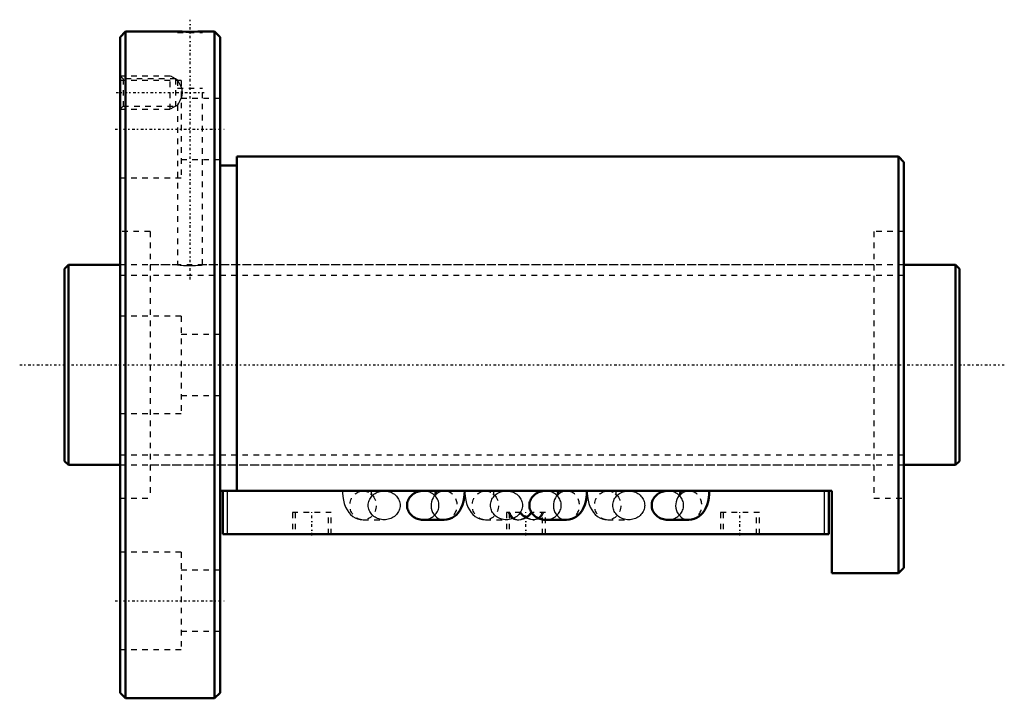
# Model space of a CAD drawing. Header units: millimetres. Extents: x -8 to 169, y -60 to 62.
import ezdxf

# ---------------------------------------------------------------- set-up
doc = ezdxf.new("R2010")
doc.units = ezdxf.units.MM
doc.linetypes.add('Center', pattern=[1.5, 0.45, -0.5, 0.05, -0.5])
doc.linetypes.add('Dashed', pattern=[2, 1, -1])
for name, color, linetype, lineweight in [('2d ConnectionPoints', 7, 'Continuous', 50), ('AM_0', 7, 'Continuous', 50), ('AM_4', 3, 'Continuous', 25), ('AM_5', 3, 'Continuous', 25), ('AM_7', 7, 'Center', 25), ('AM_9', 6, 'Dashed', 25)]:
    doc.layers.add(name, color=color, linetype=linetype, lineweight=lineweight)

# ---------------------------------------------------------------- blocks, each defined once
blk = doc.blocks.new('1_BNF_3610_7_5RR_Nut_0_in_BNF3610V_7_5RRG1_161LC0_000_rev_4')
at = {"layer": 'AM_0'}
for p, q in [((11, 60), (10, 59)), ((10, 59), (10, -59)), ((11, 60), (11, -60)), ((20.35, 60), (11, 60)), ((27, 60), (24.82, 60)), ((27, 60), (27, -60)), ((28, 59), (27, 60)), ((28, 59), (28, -59)), ((150, 37.5), (31, 37.5)), ((31, 37.5), (31, -22.68)), ((151, 36.5), (150, 37.5)), ((150, 37.5), (150, -37.5)), ((31, 35.9), (28, 35.9)), ((151, 36.5), (151, -36.5)), ((138, -22.68), (28, -22.68)), ((28.5, -30.48), (28.5, -22.68)), ((66.79, -22.68), (64.5, -22.68)), ((88.79, -22.68), (86.5, -22.68)), ((110.79, -22.68), (108.5, -22.68)), ((137.5, -30.48), (137.5, -22.68)), ((138, -37.5), (138, -22.68)), ((64.5, -27.88), (68.29, -27.88)), ((86.5, -27.88), (90.29, -27.88)), ((108.5, -27.88), (112.29, -27.88)), ((137.5, -30.48), (28.5, -30.48)), ((150, -37.5), (151, -36.5)), ((138, -37.5), (150, -37.5)), ((10, -59), (11, -60)), ((11, -60), (27, -60)), ((27, -60), (28, -59))]:
    blk.add_line(p, q, dxfattribs=at)
for points in [[(24.85, 60), (24.79, 60), (24.5, 59.99), (23.99, 59.97), (23.32, 59.96), (22.58, 59.96), (21.84, 59.96), (21.18, 59.97), (20.68, 59.99), (20.4, 60), (20.35, 60)], [(64.5, -22.68), (64.25, -22.69), (64, -22.72), (63.76, -22.77), (63.52, -22.84), (63.29, -22.92), (63.06, -23.03), (62.85, -23.15), (62.65, -23.29), (62.47, -23.44), (62.3, -23.61), (62.15, -23.79), (62.01, -23.98), (61.9, -24.18), (61.8, -24.39), (61.73, -24.61), (61.67, -24.83), (61.64, -25.05), (61.63, -25.28)], [(66.79, -22.68), (66.79, -22.82), (66.77, -23.09), (66.73, -23.31), (66.7, -23.44), (66.67, -23.5), (66.67, -23.51)], [(68.29, -27.88), (68.78, -27.84), (69.26, -27.72), (69.71, -27.53), (70.12, -27.28), (70.49, -26.98), (70.81, -26.63), (71.11, -26.21), (71.37, -25.74), (71.59, -25.19), (71.77, -24.57), (71.9, -23.93), (71.97, -23.29), (71.99, -22.68)], [(86.5, -22.68), (86.25, -22.69), (86, -22.72), (85.76, -22.77), (85.52, -22.84), (85.29, -22.92), (85.06, -23.03), (84.85, -23.15), (84.65, -23.29), (84.47, -23.44), (84.3, -23.61), (84.15, -23.79), (84.01, -23.98), (83.9, -24.18), (83.8, -24.39), (83.73, -24.61), (83.67, -24.83), (83.64, -25.05), (83.63, -25.28)], [(88.79, -22.68), (88.79, -22.82), (88.77, -23.09), (88.73, -23.31), (88.7, -23.44), (88.67, -23.5), (88.67, -23.51)], [(90.29, -27.88), (90.78, -27.84), (91.26, -27.72), (91.71, -27.53), (92.12, -27.28), (92.49, -26.98), (92.81, -26.63), (93.11, -26.21), (93.37, -25.74), (93.59, -25.19), (93.77, -24.57), (93.9, -23.93), (93.97, -23.29), (93.99, -22.68)], [(108.5, -22.68), (108.25, -22.69), (108, -22.72), (107.76, -22.77), (107.52, -22.84), (107.29, -22.92), (107.06, -23.03), (106.85, -23.15), (106.65, -23.29), (106.47, -23.44), (106.3, -23.61), (106.15, -23.79), (106.01, -23.98), (105.9, -24.18), (105.8, -24.39), (105.73, -24.61), (105.67, -24.83), (105.64, -25.05), (105.63, -25.28)], [(110.79, -22.68), (110.79, -22.82), (110.77, -23.09), (110.73, -23.31), (110.7, -23.44), (110.67, -23.5), (110.67, -23.51)], [(112.29, -27.88), (112.78, -27.84), (113.26, -27.72), (113.71, -27.53), (114.12, -27.28), (114.49, -26.98), (114.81, -26.63), (115.11, -26.21), (115.37, -25.74), (115.59, -25.19), (115.77, -24.57), (115.9, -23.93), (115.97, -23.29), (115.99, -22.68)], [(61.63, -25.28), (61.64, -25.51), (61.67, -25.73), (61.73, -25.95), (61.8, -26.17), (61.9, -26.38), (62.01, -26.58), (62.15, -26.77), (62.3, -26.95), (62.47, -27.12), (62.65, -27.27), (62.85, -27.41), (63.06, -27.53), (63.29, -27.64), (63.52, -27.72), (63.76, -27.79), (64, -27.84), (64.25, -27.87), (64.5, -27.88)], [(83.63, -25.28), (83.64, -25.51), (83.67, -25.73), (83.73, -25.95), (83.8, -26.17), (83.9, -26.38), (84.01, -26.58), (84.15, -26.77), (84.3, -26.95), (84.47, -27.12), (84.65, -27.27), (84.85, -27.41), (85.06, -27.53), (85.29, -27.64), (85.52, -27.72), (85.76, -27.79), (86, -27.84), (86.25, -27.87), (86.5, -27.88)], [(105.63, -25.28), (105.64, -25.51), (105.67, -25.73), (105.73, -25.95), (105.8, -26.17), (105.9, -26.38), (106.01, -26.58), (106.15, -26.77), (106.3, -26.95), (106.47, -27.12), (106.65, -27.27), (106.85, -27.41), (107.06, -27.53), (107.29, -27.64), (107.52, -27.72), (107.76, -27.79), (108, -27.84), (108.25, -27.87), (108.5, -27.88)]]:
    blk.add_lwpolyline(points, dxfattribs=at)
at = {"layer": 'AM_4'}
for p, q in [((29.3, -30.48), (29.3, -22.68)), ((136.7, -30.48), (136.7, -22.68))]:
    blk.add_line(p, q, dxfattribs=at)
for centre in [(68.29, -25.28), (90.29, -25.28), (112.29, -25.28)]:
    blk.add_ellipse(centre, major_axis=(0, 2.6), ratio=0.906308, start_param=0.700515, end_param=3.143366, dxfattribs=at)
at = {"layer": 'AM_5', "linetype": 'Dashed'}
for p, q in [((10, 52), (19, 52)), ((19, 46), (19, 52)), ((20, 51.46), (19, 52)), ((20, 46.54), (19, 46)), ((10, 46), (19, 46))]:
    blk.add_line(p, q, dxfattribs=at)
at = {"layer": 'AM_7'}
for p, q in [((22.6, 15.38), (22.6, 62.12)), ((9.28, 49), (25.12, 49)), ((9.1, 42.44), (28.9, 42.44)), ((44.5, -30.68), (44.5, -26.39)), ((83, -30.68), (83, -26.39)), ((121.5, -30.68), (121.5, -26.39)), ((9.1, -42.44), (28.9, -42.44))]:
    blk.add_line(p, q, dxfattribs=at)
at = {"layer": 'AM_9'}
for p, q in [((20.35, 60), (20.35, 59.8)), ((20.35, 59.8), (24.85, 59.8)), ((24.85, 59.8), (24.85, 60)), ((10.54, 51.46), (10, 52)), ((20, 51.46), (10.54, 51.46)), ((10.54, 51.46), (10.54, 46.54)), ((20.36, 51.26), (20, 51.46)), ((20, 51.46), (20, 46.54)), ((21, 51.19), (10, 51.19)), ((20.35, 51.25), (20.35, 49.8)), ((20.35, 49.8), (24.85, 49.8)), ((21, 51.19), (21, 33.69)), ((24.85, 18), (24.85, 49.8)), ((28, 47.94), (21, 47.94)), ((10, 46), (10.54, 46.54)), ((10.54, 46.54), (20, 46.54)), ((20, 46.54), (20.36, 46.74)), ((20.35, 46.75), (20.35, 18)), ((21, 36.94), (28, 36.94)), ((10, 33.69), (21, 33.69)), ((15.4, 24), (10, 24)), ((15.4, 24), (15.4, -24)), ((145.6, 24), (145.6, -24)), ((151, 24), (145.6, 24)), ((20.35, 18), (15.4, 18)), ((145.6, 18), (24.82, 18)), ((21, 8.75), (10, 8.75)), ((21, 8.75), (21, -8.75)), ((28, 5.5), (21, 5.5)), ((21, -5.5), (28, -5.5)), ((10, -8.75), (21, -8.75)), ((15.4, -18), (145.6, -18)), ((57.5, -22.68), (53.71, -22.68)), ((68.29, -22.68), (66.79, -22.68)), ((68.06, -22.69), (68.29, -22.68)), ((79.5, -22.68), (75.71, -22.68)), ((90.29, -22.68), (88.79, -22.68)), ((90.06, -22.69), (90.29, -22.68)), ((101.5, -22.68), (97.71, -22.68)), ((112.29, -22.68), (110.79, -22.68)), ((112.06, -22.69), (112.29, -22.68)), ((10, -24), (15.4, -24)), ((145.6, -24), (151, -24)), ((48, -26.58), (41, -26.58)), ((41, -26.58), (41, -30.48)), ((41.5, -26.58), (41.5, -30.48)), ((47.5, -30.48), (47.5, -26.58)), ((48, -30.48), (48, -26.58)), ((53.71, -27.88), (57.5, -27.88)), ((75.71, -27.88), (79.5, -27.88)), ((82.09, -26.58), (79.5, -26.58)), ((79.5, -26.58), (79.5, -30.48)), ((79.83, -26.58), (79.97, -26.93)), ((80, -26.58), (80, -30.48)), ((81.52, -27.88), (81.74, -27.88)), ((86.5, -26.58), (83.91, -26.58)), ((84.26, -27.88), (84.48, -27.88)), ((86, -30.48), (86, -26.58)), ((86.5, -30.48), (86.5, -26.58)), ((97.71, -27.88), (101.5, -27.88)), ((125, -26.58), (118, -26.58)), ((118, -26.58), (118, -30.48)), ((118.5, -26.58), (118.5, -30.48)), ((124.5, -30.48), (124.5, -26.58)), ((125, -30.48), (125, -26.58)), ((21, -33.69), (10, -33.69)), ((21, -33.69), (21, -51.19)), ((28, -36.94), (21, -36.94)), ((21, -47.94), (28, -47.94)), ((10, -51.19), (21, -51.19))]:
    blk.add_line(p, q, dxfattribs=at)
for points in [[(21.09, 49.8), (20.89, 50.31), (20.58, 50.9), (20.42, 51.15), (20.35, 51.26), (20.35, 51.26)], [(20.35, 46.74), (20.35, 46.74), (20.41, 46.83), (20.57, 47.09), (20.84, 47.59), (21.1, 48.24), (21.22, 48.9), (21.15, 49.58), (21.09, 49.8)], [(20.35, 18), (20.48, 17.98), (20.84, 17.95), (21.4, 17.9), (22.1, 17.87), (22.85, 17.86), (23.57, 17.89), (24.19, 17.93), (24.63, 17.97), (24.84, 18), (24.85, 18)], [(50.01, -22.68), (50.02, -23.03), (50.07, -23.68), (50.17, -24.32), (50.33, -24.95), (50.56, -25.58), (50.83, -26.11), (51.14, -26.57), (51.48, -26.95), (51.87, -27.27), (52.29, -27.53), (52.74, -27.72), (53.21, -27.84), (53.71, -27.88)], [(53.71, -22.68), (54.12, -22.72), (54.32, -22.77)], [(54.64, -25.28), (54.65, -25.05), (54.68, -24.83), (54.73, -24.61), (54.81, -24.39), (54.9, -24.18), (55.02, -23.98), (55.15, -23.79), (55.31, -23.61), (55.47, -23.44), (55.66, -23.29), (55.86, -23.15), (56.07, -23.03), (56.29, -22.92), (56.52, -22.84), (56.76, -22.77), (57, -22.72), (57.25, -22.69), (57.5, -22.68)], [(55.33, -23.51), (55.32, -23.49), (55.3, -23.42), (55.26, -23.27), (55.23, -23.06), (55.21, -22.81), (55.21, -22.68)], [(57.5, -22.68), (57.75, -22.69), (58, -22.72), (58.24, -22.77), (58.48, -22.84), (58.71, -22.92), (58.94, -23.03), (59.15, -23.15), (59.35, -23.29), (59.53, -23.44), (59.7, -23.61), (59.85, -23.79), (59.99, -23.98), (60.1, -24.18), (60.2, -24.39), (60.27, -24.61), (60.33, -24.83), (60.36, -25.05), (60.37, -25.28), (60.36, -25.51), (60.33, -25.73), (60.27, -25.95), (60.2, -26.17), (60.1, -26.38), (59.99, -26.58), (59.85, -26.77), (59.7, -26.95), (59.53, -27.12), (59.35, -27.27), (59.15, -27.41), (58.94, -27.53), (58.71, -27.64), (58.48, -27.72), (58.24, -27.79), (58, -27.84), (57.75, -27.87), (57.5, -27.88)], [(64.5, -27.88), (64.75, -27.87), (65, -27.84), (65.24, -27.79), (65.48, -27.72), (65.71, -27.64), (65.93, -27.53), (66.14, -27.41), (66.34, -27.27), (66.53, -27.12), (66.69, -26.95), (66.85, -26.77), (66.98, -26.58), (67.1, -26.38), (67.19, -26.17), (67.27, -25.95), (67.32, -25.73), (67.35, -25.51), (67.36, -25.28), (67.35, -25.05), (67.32, -24.83), (67.27, -24.61), (67.19, -24.39), (67.1, -24.18), (66.98, -23.98), (66.85, -23.79), (66.69, -23.61), (66.53, -23.44), (66.34, -23.29), (66.14, -23.15), (65.93, -23.03), (65.71, -22.92), (65.48, -22.84), (65.24, -22.77), (65, -22.72), (64.75, -22.69), (64.5, -22.68)], [(66.67, -23.51), (66.68, -23.49), (66.73, -23.42), (66.83, -23.29), (67.02, -23.11), (67.3, -22.93), (67.53, -22.82)], [(67.53, -22.82), (67.64, -22.78), (68.03, -22.7), (68.06, -22.69)], [(72.01, -22.68), (72.02, -23.03), (72.07, -23.68), (72.17, -24.32), (72.33, -24.95), (72.56, -25.58), (72.83, -26.11), (73.14, -26.57), (73.48, -26.95), (73.87, -27.27), (74.29, -27.53), (74.74, -27.72), (75.21, -27.84), (75.71, -27.88)], [(75.71, -22.68), (76.12, -22.72), (76.32, -22.77)], [(76.64, -25.28), (76.65, -25.05), (76.68, -24.83), (76.73, -24.61), (76.81, -24.39), (76.9, -24.18), (77.02, -23.98), (77.15, -23.79), (77.31, -23.61), (77.47, -23.44), (77.66, -23.29), (77.86, -23.15), (78.07, -23.03), (78.29, -22.92), (78.52, -22.84), (78.76, -22.77), (79, -22.72), (79.25, -22.69), (79.5, -22.68)], [(77.33, -23.51), (77.32, -23.49), (77.3, -23.42), (77.26, -23.27), (77.23, -23.06), (77.21, -22.81), (77.21, -22.68)], [(79.5, -22.68), (79.75, -22.69), (80, -22.72), (80.24, -22.77), (80.48, -22.84), (80.71, -22.92), (80.94, -23.03), (81.15, -23.15), (81.35, -23.29), (81.53, -23.44), (81.7, -23.61), (81.85, -23.79), (81.99, -23.98), (82.1, -24.18), (82.2, -24.39), (82.27, -24.61), (82.33, -24.83), (82.36, -25.05), (82.37, -25.28), (82.36, -25.51), (82.33, -25.73), (82.27, -25.95), (82.2, -26.17), (82.1, -26.38), (81.99, -26.58), (81.85, -26.77), (81.7, -26.95), (81.53, -27.12), (81.35, -27.27), (81.15, -27.41), (80.94, -27.53), (80.71, -27.64), (80.48, -27.72), (80.24, -27.79), (80, -27.84), (79.75, -27.87), (79.5, -27.88)], [(86.5, -27.88), (86.75, -27.87), (87, -27.84), (87.24, -27.79), (87.48, -27.72), (87.71, -27.64), (87.93, -27.53), (88.14, -27.41), (88.34, -27.27), (88.53, -27.12), (88.69, -26.95), (88.85, -26.77), (88.98, -26.58), (89.1, -26.38), (89.19, -26.17), (89.27, -25.95), (89.32, -25.73), (89.35, -25.51), (89.36, -25.28), (89.35, -25.05), (89.32, -24.83), (89.27, -24.61), (89.19, -24.39), (89.1, -24.18), (88.98, -23.98), (88.85, -23.79), (88.69, -23.61), (88.53, -23.44), (88.34, -23.29), (88.14, -23.15), (87.93, -23.03), (87.71, -22.92), (87.48, -22.84), (87.24, -22.77), (87, -22.72), (86.75, -22.69), (86.5, -22.68)], [(88.67, -23.51), (88.68, -23.49), (88.73, -23.42), (88.83, -23.29), (89.02, -23.11), (89.3, -22.93), (89.53, -22.82)], [(89.53, -22.82), (89.64, -22.78), (90.03, -22.7), (90.06, -22.69)], [(94.01, -22.68), (94.02, -23.03), (94.07, -23.68), (94.17, -24.32), (94.33, -24.95), (94.56, -25.58), (94.83, -26.11), (95.14, -26.57), (95.48, -26.95), (95.87, -27.27), (96.29, -27.53), (96.74, -27.72), (97.21, -27.84), (97.71, -27.88)], [(97.71, -22.68), (98.12, -22.72), (98.32, -22.77)], [(98.64, -25.28), (98.65, -25.05), (98.68, -24.83), (98.73, -24.61), (98.81, -24.39), (98.9, -24.18), (99.02, -23.98), (99.15, -23.79), (99.31, -23.61), (99.47, -23.44), (99.66, -23.29), (99.86, -23.15), (100.07, -23.03), (100.29, -22.92), (100.52, -22.84), (100.76, -22.77), (101, -22.72), (101.25, -22.69), (101.5, -22.68)], [(99.33, -23.51), (99.32, -23.49), (99.3, -23.42), (99.26, -23.27), (99.23, -23.06), (99.21, -22.81), (99.21, -22.68)], [(101.5, -22.68), (101.75, -22.69), (102, -22.72), (102.24, -22.77), (102.48, -22.84), (102.71, -22.92), (102.94, -23.03), (103.15, -23.15), (103.35, -23.29), (103.53, -23.44), (103.7, -23.61), (103.85, -23.79), (103.99, -23.98), (104.1, -24.18), (104.2, -24.39), (104.27, -24.61), (104.33, -24.83), (104.36, -25.05), (104.37, -25.28), (104.36, -25.51), (104.33, -25.73), (104.27, -25.95), (104.2, -26.17), (104.1, -26.38), (103.99, -26.58), (103.85, -26.77), (103.7, -26.95), (103.53, -27.12), (103.35, -27.27), (103.15, -27.41), (102.94, -27.53), (102.71, -27.64), (102.48, -27.72), (102.24, -27.79), (102, -27.84), (101.75, -27.87), (101.5, -27.88)], [(108.5, -27.88), (108.75, -27.87), (109, -27.84), (109.24, -27.79), (109.48, -27.72), (109.71, -27.64), (109.93, -27.53), (110.14, -27.41), (110.34, -27.27), (110.53, -27.12), (110.69, -26.95), (110.85, -26.77), (110.98, -26.58), (111.1, -26.38), (111.19, -26.17), (111.27, -25.95), (111.32, -25.73), (111.35, -25.51), (111.36, -25.28), (111.35, -25.05), (111.32, -24.83), (111.27, -24.61), (111.19, -24.39), (111.1, -24.18), (110.98, -23.98), (110.85, -23.79), (110.69, -23.61), (110.53, -23.44), (110.34, -23.29), (110.14, -23.15), (109.93, -23.03), (109.71, -22.92), (109.48, -22.84), (109.24, -22.77), (109, -22.72), (108.75, -22.69), (108.5, -22.68)], [(110.67, -23.51), (110.68, -23.49), (110.73, -23.42), (110.83, -23.29), (111.02, -23.11), (111.3, -22.93), (111.53, -22.82)], [(111.53, -22.82), (111.64, -22.78), (112.03, -22.7), (112.06, -22.69)], [(55.06, -23.18), (55.21, -23.33), (55.29, -23.45), (55.33, -23.5), (55.33, -23.51)], [(77.06, -23.18), (77.21, -23.33), (77.29, -23.45), (77.33, -23.5), (77.33, -23.51)], [(99.06, -23.18), (99.21, -23.33), (99.29, -23.45), (99.33, -23.5), (99.33, -23.51)], [(57.5, -27.88), (57.25, -27.87), (57, -27.84), (56.76, -27.79), (56.52, -27.72), (56.29, -27.64), (56.07, -27.53), (55.86, -27.41), (55.66, -27.27), (55.47, -27.12), (55.31, -26.95), (55.15, -26.77), (55.02, -26.58), (54.9, -26.38), (54.81, -26.17), (54.73, -25.95), (54.68, -25.73), (54.65, -25.51), (54.64, -25.28)], [(79.5, -27.88), (79.25, -27.87), (79, -27.84), (78.76, -27.79), (78.52, -27.72), (78.29, -27.64), (78.07, -27.53), (77.86, -27.41), (77.66, -27.27), (77.47, -27.12), (77.31, -26.95), (77.15, -26.77), (77.02, -26.58), (76.9, -26.38), (76.81, -26.17), (76.73, -25.95), (76.68, -25.73), (76.65, -25.51), (76.64, -25.28)], [(101.5, -27.88), (101.25, -27.87), (101, -27.84), (100.76, -27.79), (100.52, -27.72), (100.29, -27.64), (100.07, -27.53), (99.86, -27.41), (99.66, -27.27), (99.47, -27.12), (99.31, -26.95), (99.15, -26.77), (99.02, -26.58), (98.9, -26.38), (98.81, -26.17), (98.73, -25.95), (98.68, -25.73), (98.65, -25.51), (98.64, -25.28)], [(79.97, -26.93), (80.2, -27.29), (80.48, -27.56), (80.83, -27.75), (81.43, -27.88), (81.52, -27.88)], [(80.12, -26.58), (80.26, -26.97), (80.46, -27.3), (80.93, -27.7), (81.48, -27.86), (81.73, -27.88)], [(81.52, -27.88), (82.11, -27.8), (82.76, -27.55), (83.42, -27.1), (83.91, -26.58)], [(81.73, -27.88), (82.13, -27.84), (82.75, -27.66), (83.53, -27.22), (84.2, -26.58)], [(84.27, -27.88), (83.87, -27.84), (83.25, -27.66), (82.47, -27.22), (81.8, -26.58)], [(84.48, -27.88), (83.89, -27.8), (83.24, -27.55), (82.58, -27.1), (82.09, -26.58)], [(85.88, -26.58), (85.75, -26.96), (85.54, -27.3), (85.07, -27.7), (84.52, -27.86), (84.27, -27.88)], [(86.17, -26.58), (85.8, -27.29), (85.52, -27.55), (85.17, -27.75), (84.57, -27.88), (84.48, -27.88)]]:
    blk.add_lwpolyline(points, dxfattribs=at)
for centre in [(53.71, -25.28), (75.71, -25.28), (97.71, -25.28)]:
    blk.add_ellipse(centre, major_axis=(0, 2.6), ratio=0.906308, dxfattribs=at)
for centre, start_param, end_param in [((68.29, -25.28), 3.184337, 6.738871), ((90.29, -25.28), 3.184337, 6.738871), ((112.29, -25.28), 3.184337, 6.738871), ((68.29, -25.28), 3.143366, 3.164749), ((90.29, -25.28), 3.143366, 3.164749), ((112.29, -25.28), 3.143366, 3.164749)]:
    blk.add_ellipse(centre, major_axis=(0, 2.6), ratio=0.906308, start_param=start_param, end_param=end_param, dxfattribs=at)
blk = doc.blocks.new('2_BNF_3610_7_5RR000_Shaft_0_in_BNF3610V_7_5RRG1_161LC0_000_rev_4')
at = {"layer": 'AM_0'}
for p, q in [((0.7, 18), (0, 17.3)), ((0.7, 18), (0.7, -18)), ((10, 18), (0.7, 18)), ((160.3, 18), (151, 18)), ((161, 17.3), (160.3, 18)), ((160.3, 18), (160.3, -18)), ((0, 17.3), (0, -17.3)), ((161, 17.3), (161, -17.3)), ((0, -17.3), (0.7, -18)), ((160.3, -18), (161, -17.3)), ((0.7, -18), (10, -18)), ((151, -18), (160.3, -18))]:
    blk.add_line(p, q, dxfattribs=at)
at = {"layer": 'AM_5', "linetype": 'Dashed'}
for p, q in [((10, 16.1595), (151, 16.1595)), ((10, -16.1595), (151, -16.1595))]:
    blk.add_line(p, q, dxfattribs=at)
at = {"layer": 'AM_7'}
blk.add_line((-8.05, 0), (169.05, 0), dxfattribs=at)
at = {"layer": 'AM_9'}
for p, q in [((151, 18), (10, 18)), ((10, -18), (151, -18))]:
    blk.add_line(p, q, dxfattribs=at)

msp = doc.modelspace()

# ---------------------------------------------------------------- linework, layer by layer
at = {"layer": '2d ConnectionPoints'}
for p in [(0, 0), (10, 0)]:
    msp.add_point(p, dxfattribs=at)

# ---------------------------------------------------------------- block references
for name in ['1_BNF_3610_7_5RR_Nut_0_in_BNF3610V_7_5RRG1_161LC0_000_rev_4', '2_BNF_3610_7_5RR000_Shaft_0_in_BNF3610V_7_5RRG1_161LC0_000_rev_4']:
    msp.add_blockref(name, (0, 0))

doc.saveas('drawing.dxf')
